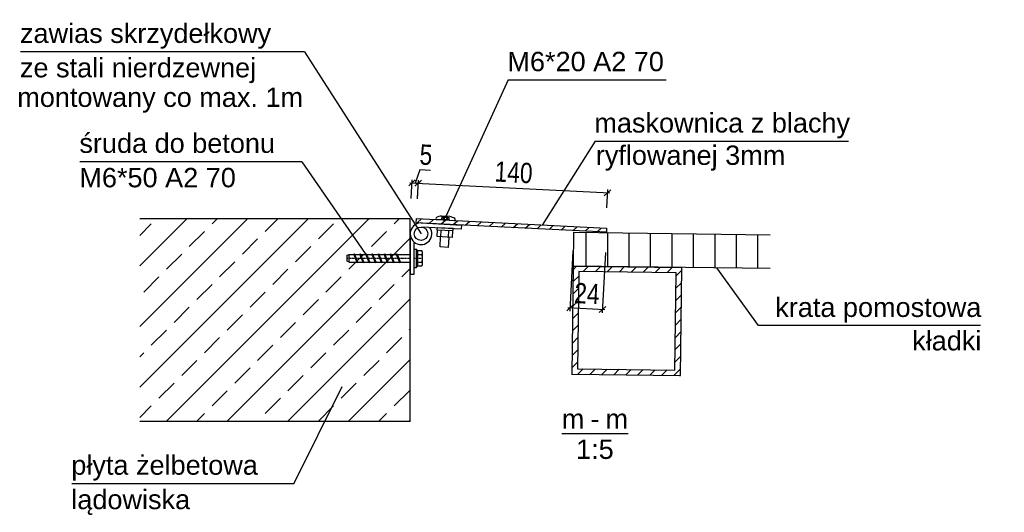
# Model space of a CAD drawing. Header units: millimetres. Extents: x 1838 to 190192, y -28 to 11710.
# Tile 2 of 80: x 7119 to 7847, y -28 to 337. Entities that reach past the tile are written whole.
import ezdxf

# ---------------------------------------------------------------- set-up
doc = ezdxf.new("R2010")
doc.units = ezdxf.units.MM
for name, pattern in [('center', [0.85, 0.4, -0.2, 0.05, -0.2]), ('HIDDEN', [2.38125, 1.5875, -0.79375]), ('phl_thick', [0])]:
    doc.linetypes.add(name, pattern=pattern)
doc.layers.add('5', color=8, linetype='Continuous')
doc.layers.add('projection', color=7, linetype='Continuous')
doc.styles.add('Arial', font='ARIAL.TTF', dxfattribs={"height": 0.2})
doc.styles.add('TXTdo10', font='arial.ttf', dxfattribs={"width": 0.8, "height": 15})
doc.dimstyles.new('R1DO10', dxfattribs={"dimscale": 0.5, "dimtxt": 15, "dimasz": 9.333333, "dimexe": 4.666667, "dimexo": 30, "dimgap": 0.09, "dimtad": 0, "dimdec": 0, "dimdsep": 46, "dimtxsty": 'TXTdo10', "dimblk1": 'OBLIQUE', "dimblk2": 'OBLIQUE', "dimsah": 1, "dimcen": 0, "dimdle": 3.333333, "dimclrt": 30, "dimadec": 1, "dimazin": 0, "dimtfac": 1, "dimtdec": 1, "dimtofl": 0, "dimtmove": 1, "dimatfit": 3, "dimfxl": 15, "dimtvp": 0.75, "dimtolj": 1, "dimtzin": 0, "dimarcsym": 1})

# ---------------------------------------------------------------- blocks, each defined once
blk = doc.blocks.new('Unknown-25 - 84440')
at = {"color": 5}
blk.add_line((5506.43, 41.25), (5555.41, 41.25), dxfattribs=at)
at = {"color": 5, "style": 'Arial'}
for s, height, p in [('m', 14.33, (5506.43, 45)), ('-', 14.33, (5527.59, 45)), ('m', 14.33, (5538.75, 45)), ('1:5', 14.326, (5517.01, 22.5))]:
    blk.add_text(s, height=height, dxfattribs=at).set_placement(p)
blk = doc.blocks.new('_Oblique')
at = {"color": 0, "linetype": 'ByBlock', "lineweight": -2}
blk.add_line((-0.5, -0.5), (0.5, 0.5), dxfattribs=at)
blk = doc.blocks.new('*D3786')
at = {"layer": '5', "color": 0, "lineweight": -2}
for p, q in [((7412.17, 215.94), (7555.53, 208.69)), ((7413.26, 204.58), (7413.95, 218.19)), ((7553.3, 197.5), (7553.98, 211.1))]:
    blk.add_line(p, q, dxfattribs=at)
at = {"layer": 'Defpoints', "color": 0}
for p in [(7553.87, 208.77), (7412.51, 189.6), (7552.54, 182.52)]:
    blk.add_point(p, dxfattribs=at)
at = {"layer": '5', "color": 0, "lineweight": -2, "xscale": 4.666666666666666, "yscale": 4.666666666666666, "zscale": 4.666666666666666}
for p, rotation in [((7413.83, 215.86), 177.1038687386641), ((7553.87, 208.77), 357.1038687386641)]:
    blk.add_blockref('_Oblique', p, dxfattribs=dict(at, rotation=rotation))
at = {"layer": '5', "color": 30, "insert": (7484.43, 223.79), "char_height": 15, "attachment_point": 5, "rotation": 357.10387, "style": 'TXTdo10'}
blk.add_mtext('\\A1;140', dxfattribs=at)
blk = doc.blocks.new('*D3787')
at = {"layer": '5', "color": 0, "lineweight": -2}
for p, q in [((7415.02, 225.74), (7411.54, 215.97)), ((7423.05, 225.33), (7415.02, 225.74)), ((7408.67, 204.58), (7409.37, 218.42)), ((7407.58, 216.17), (7415.5, 215.77)), ((7413.25, 204.35), (7413.95, 218.19))]:
    blk.add_line(p, q, dxfattribs=at)
at = {"layer": 'Defpoints', "color": 0}
for p in [(7413.83, 215.86), (7407.91, 189.6), (7412.49, 189.37)]:
    blk.add_point(p, dxfattribs=at)
at = {"layer": '5', "color": 0, "lineweight": -2, "xscale": 4.666666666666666, "yscale": 4.666666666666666, "zscale": 4.666666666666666}
for p, rotation in [((7409.25, 216.09), 177.1048338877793), ((7413.83, 215.86), 357.1048338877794)]:
    blk.add_blockref('_Oblique', p, dxfattribs=dict(at, rotation=rotation))
at = {"layer": '5', "color": 30, "insert": (7419.6, 236.81), "char_height": 15, "attachment_point": 5, "rotation": 357.10483, "style": 'TXTdo10'}
blk.add_mtext('\\A1;5', dxfattribs=at)
blk = doc.blocks.new('*D3788')
at = {"layer": '5', "color": 0, "lineweight": -2}
for p, q in [((7528.21, 165.72), (7525.95, 121.19)), ((7552.2, 164.51), (7549.94, 119.98)), ((7551.73, 122.22), (7524.41, 123.61))]:
    blk.add_line(p, q, dxfattribs=at)
at = {"layer": 'Defpoints', "color": 0}
for p in [(7528.96, 180.71), (7552.95, 179.49), (7526.07, 123.52)]:
    blk.add_point(p, dxfattribs=at)
at = {"layer": '5', "color": 0, "lineweight": -2, "xscale": 4.666666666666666, "yscale": 4.666666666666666, "zscale": 4.666666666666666}
for p, rotation in [((7526.07, 123.52), 177.1038826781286), ((7550.06, 122.31), 357.1038826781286)]:
    blk.add_blockref('_Oblique', p, dxfattribs=dict(at, rotation=rotation))
at = {"layer": '5', "color": 30, "insert": (7538.64, 134.2), "char_height": 15, "attachment_point": 5, "rotation": 357.10388, "style": 'TXTdo10'}
blk.add_mtext('\\A1;24', dxfattribs=at)

msp = doc.modelspace()

# ---------------------------------------------------------------- hatches: boundary and pattern name
h = msp.add_hatch()
h.set_pattern_fill('ANSI33', color=6, scale=5, style=0)
h.set_pattern_definition([(45, (2013.566, -10.664), (-22.45064, 22.45064), []), (45, (2036.017, -10.664), (-22.45064, 22.45064), [15.875, -7.9375])])
h.paths.add_polyline_path([(7207.91, 39.55), (7207.91, 189.55), (7407.91, 189.55), (7407.91, 39.55)])
h = msp.add_hatch()
h.set_pattern_fill('ANSI31', color=6, scale=2, angle=357.80931, style=0)
h.set_pattern_definition([(42.80931, (2009.6325, 201.493), (-4.3152096, 4.658483), [])])
h.paths.add_polyline_path([(7553.18, 182.48), (7412.51, 189.6), (7412.35, 186.6), (7553.03, 179.49)])
h = msp.add_hatch()
h.set_pattern_fill('ANSI31', color=6, scale=5, angle=45, style=0)
h.set_pattern_definition([(90, (2013.566, -10.664), (-15.875, 1e-15), [])])
h.paths.add_polyline_path([(7674.01, 152.76), (7674.01, 177.76), (7528.95, 179.55), (7528.64, 154.55)])
h = msp.add_hatch()
h.set_pattern_fill('ANSI31', color=6, scale=2, style=0)
h.set_pattern_definition([(45, (2013.5665, -10.6644), (-4.490128, 4.490128), [])])
h.paths.add_polyline_path([(7608.6, 153.57), (7528.6, 154.55), (7527.62, 74.56), (7607.61, 73.57)])
h.paths.add_polyline_path([(7531.67, 78.51), (7532.55, 150.5), (7604.55, 149.62), (7603.66, 77.62)])

# ---------------------------------------------------------------- linework, layer by layer
at = {"color": 136}
for p, q in [((7329.73, 312.97), (7119.81, 312.97)), ((7329.73, 312.97), (7415.91, 178.43)), ((7480.4, 292.28), (7434.21, 191.28)), ((7480.4, 292.28), (7597.14, 292.28)), ((7544.69, 246.91), (7505.4, 184.9)), ((7544.69, 246.91), (7732.03, 246.91)), ((7327.82, 231.62), (7163.76, 231.62)), ((7327.82, 231.62), (7376.93, 160.51)), ((7437.33, 191.08), (7431.09, 191.48)), ((7440.76, 188.09), (7427.32, 188.93)), ((7430.67, 176.17), (7430.92, 181.16)), ((7436.14, 175.89), (7436.4, 180.88)), ((7665.55, 110.46), (7634.66, 153.25)), ((7829.62, 110.46), (7665.55, 110.46)), ((7321.85, -6.51), (7357.66, 65.49)), ((7321.85, -6.51), (7157.79, -6.51))]:
    msp.add_line(p, q, dxfattribs=at)
for p, q in [((7407.91, 189.55), (7207.91, 189.55)), ((7407.91, 39.55), (7407.91, 189.55)), ((7407.91, 39.55), (7207.91, 39.55))]:
    msp.add_line(p, q)
at = {"color": 136, "linetype": 'HIDDEN'}
for p, q in [((7431.4, 189.27), (7431.54, 191.45)), ((7432.54, 189.2), (7432.67, 191.38)), ((7433.24, 189.15), (7433.38, 191.33)), ((7434.9, 189.05), (7435.04, 191.23)), ((7435.61, 189.01), (7435.75, 191.18)), ((7436.74, 188.93), (7436.88, 191.11))]:
    msp.add_line(p, q, dxfattribs=at)
at = {"color": 7}
for p, q in [((7528.64, 154.55), (7528.95, 179.55)), ((7528.95, 179.55), (7674.01, 177.76)), ((7527.62, 74.56), (7528.6, 154.55)), ((7528.6, 154.55), (7608.6, 153.57)), ((7674.01, 152.76), (7528.64, 154.55)), ((7608.6, 153.57), (7607.61, 73.57)), ((7532.55, 150.5), (7531.67, 78.51)), ((7604.55, 149.62), (7532.55, 150.5)), ((7603.66, 77.62), (7604.55, 149.62)), ((7527.62, 74.11), (7527.62, 74.56)), ((7527.62, 74.56), (7607.61, 73.57)), ((7531.67, 78.51), (7603.66, 77.62)), ((7607.61, 73.13), (7607.61, 73.57))]:
    msp.add_line(p, q, dxfattribs=at)
msp.add_lwpolyline([(7552.95, 179.49), (7412.35, 186.6), (7412.51, 189.6), (7553.11, 182.49)], close=True, dxfattribs=at)
at = {"color": 136}
for points in [[(7415.91, 186.43), (7445.87, 184.91), (7445.72, 181.91), (7416.48, 183.39)], [(7407.91, 178.43), (7407.91, 148.43), (7410.91, 148.43), (7410.91, 172.18)], [(7439.14, 180.74), (7438.88, 175.75), (7427.93, 176.3), (7428.18, 181.3)], [(7436.4, 175.88), (7436.02, 168.36), (7430.43, 168.64), (7430.03, 168.66), (7430.41, 176.18)]]:
    msp.add_lwpolyline(points, dxfattribs=at)
msp.add_lwpolyline([(7427.67, 181.32), (7439.65, 180.72), (7439.73, 182.22), (7427.74, 182.82)], close=True, dxfattribs=at)
msp.add_circle((7415.91, 178.43), 5, dxfattribs=at)
for centre, radius, start, end in [((7428.12, 189.66), 1.14, 144.21841, 214.88762), ((7427.6, 190.03), 0.502, 117.24678, 144.21841), ((7431.55, 182.37), 9.12, 92.88276, 117.24678), ((7435.74, 182.11), 9.12, 55.55682, 79.92084), ((7440.61, 189.21), 0.502, 28.58519, 55.55682), ((7440.05, 188.91), 1.14, 317.91597, 28.58519), ((7415.91, 178.43), 8, 84.20775, 35.69238), ((7427.33, 189.11), 0.173, 214.88762, 266.4018), ((7440.77, 188.26), 0.173, 266.4018, 317.91597)]:
    msp.add_arc(centre, radius, start, end, dxfattribs=at)
at = {"color": 136, "linetype": 'HIDDEN'}
for centre, radius, start, end in [((7432.17, 192.43), 1.63, 245.99282, 286.81078), ((7432.96, 190.25), 0.701, 56.90026, 117.29061), ((7434.33, 193.14), 2.5, 246.95494, 285.84866), ((7435.32, 190.1), 0.701, 55.51299, 115.90334), ((7436.38, 192.17), 1.63, 245.99282, 286.81078), ((7432.07, 190.76), 1.63, 245.99282, 286.81078), ((7432.86, 188.58), 0.701, 56.90026, 117.29061), ((7434.22, 191.47), 2.5, 246.95494, 285.84866), ((7435.21, 188.43), 0.701, 55.51299, 115.90334), ((7436.27, 190.49), 1.63, 245.99282, 286.81078)]:
    msp.add_arc(centre, radius, start, end, dxfattribs=at)
at = {"layer": '5', "color": 136, "linetype": 'center'}
for p, q in [((7361.41, 160.3), (7407.91, 160.3)), ((7410.91, 160.3), (7417.13, 160.3))]:
    msp.add_line(p, q, dxfattribs=at)
at = {"layer": 'projection', "color": 136, "linetype": 'phl_thick'}
for p, q in [((7361.41, 162.52), (7362.91, 163.12)), ((7361.41, 158.09), (7361.41, 162.52)), ((7362.91, 163.12), (7366.27, 163.12)), ((7362.91, 157.49), (7362.91, 163.12)), ((7366.14, 163.43), (7366.67, 163.64)), ((7368.67, 157.17), (7366.14, 163.43)), ((7369.19, 157.38), (7366.67, 163.64)), ((7366.88, 163.12), (7370.77, 163.12)), ((7370.64, 163.43), (7371.17, 163.64)), ((7373.17, 157.17), (7370.64, 163.43)), ((7373.69, 157.38), (7371.17, 163.64)), ((7371.38, 163.12), (7375.27, 163.12)), ((7375.14, 163.43), (7375.67, 163.64)), ((7375.14, 163.43), (7375.67, 163.64)), ((7377.67, 157.17), (7375.14, 163.43)), ((7377.67, 157.17), (7375.14, 163.43)), ((7375.88, 163.12), (7375.27, 163.12)), ((7378.19, 157.38), (7375.67, 163.64)), ((7378.19, 157.38), (7375.67, 163.64)), ((7375.88, 163.12), (7379.77, 163.12)), ((7379.64, 163.43), (7380.17, 163.64)), ((7382.17, 157.17), (7379.64, 163.43)), ((7382.69, 157.38), (7380.17, 163.64)), ((7380.38, 163.12), (7384.27, 163.12)), ((7384.14, 163.43), (7384.67, 163.64)), ((7386.67, 157.17), (7384.14, 163.43)), ((7387.19, 157.38), (7384.67, 163.64)), ((7384.88, 163.12), (7388.77, 163.12)), ((7388.64, 163.43), (7389.17, 163.64)), ((7391.17, 157.17), (7388.64, 163.43)), ((7391.69, 157.38), (7389.17, 163.64)), ((7389.38, 163.12), (7393.27, 163.12)), ((7393.14, 163.43), (7393.67, 163.64)), ((7395.67, 157.17), (7393.14, 163.43)), ((7396.19, 157.38), (7393.67, 163.64)), ((7393.88, 163.12), (7397.77, 163.12)), ((7397.64, 163.43), (7398.17, 163.64)), ((7400.17, 157.17), (7397.64, 163.43)), ((7400.69, 157.38), (7398.17, 163.64)), ((7398.38, 163.12), (7407.91, 163.12)), ((7410.91, 167.05), (7412.56, 167.05)), ((7410.91, 153.55), (7410.91, 167.05)), ((7413.22, 165.93), (7412.56, 167.05)), ((7412.56, 153.55), (7412.56, 167.05)), ((7413.32, 165.75), (7413.22, 165.93)), ((7413.22, 165.93), (7416.38, 165.93)), ((7413.22, 163.12), (7413.32, 163.3)), ((7413.32, 162.76), (7413.22, 163.12)), ((7413.22, 163.12), (7416.38, 163.12)), ((7413.41, 165.57), (7413.32, 165.75)), ((7413.32, 163.3), (7413.41, 163.48)), ((7413.4, 162.43), (7413.32, 162.76)), ((7413.47, 162.1), (7413.4, 162.43)), ((7413.48, 165.4), (7413.41, 165.57)), ((7413.41, 163.48), (7413.48, 163.65)), ((7413.53, 161.79), (7413.47, 162.1)), ((7413.54, 165.23), (7413.48, 165.4)), ((7413.48, 163.65), (7413.54, 163.82)), ((7413.58, 161.48), (7413.53, 161.79)), ((7413.59, 165.07), (7413.54, 165.23)), ((7413.54, 163.82), (7413.59, 163.98)), ((7413.62, 161.18), (7413.58, 161.48)), ((7413.63, 164.91), (7413.59, 165.07)), ((7413.59, 163.98), (7413.63, 164.14)), ((7413.64, 160.89), (7413.62, 161.18)), ((7413.65, 164.76), (7413.63, 164.91)), ((7413.63, 164.14), (7413.65, 164.29)), ((7413.66, 160.59), (7413.64, 160.89)), ((7413.66, 164.6), (7413.65, 164.76)), ((7413.65, 164.29), (7413.66, 164.45)), ((7413.66, 164.45), (7413.66, 164.6)), ((7413.66, 160.3), (7413.66, 160.59)), ((7413.66, 160.01), (7413.66, 160.3)), ((7416.52, 165.78), (7416.38, 165.93)), ((7417.13, 165.18), (7416.38, 165.93)), ((7416.38, 163.12), (7416.52, 163.26)), ((7416.52, 162.82), (7416.38, 163.12)), ((7416.65, 165.64), (7416.52, 165.78)), ((7416.52, 163.26), (7416.65, 163.41)), ((7416.65, 162.53), (7416.52, 162.82)), ((7416.76, 165.5), (7416.65, 165.64)), ((7416.65, 163.41), (7416.76, 163.55)), ((7416.76, 162.25), (7416.65, 162.53)), ((7416.86, 165.36), (7416.76, 165.5)), ((7416.76, 163.55), (7416.86, 163.69)), ((7416.86, 161.97), (7416.76, 162.25)), ((7416.94, 165.22), (7416.86, 165.36)), ((7416.86, 163.69), (7416.94, 163.83)), ((7416.94, 161.69), (7416.86, 161.97)), ((7417.01, 165.08), (7416.94, 165.22)), ((7416.94, 163.83), (7417.01, 163.97)), ((7417.01, 161.42), (7416.94, 161.69)), ((7417.06, 164.94), (7417.01, 165.08)), ((7417.01, 163.97), (7417.06, 164.1)), ((7417.06, 161.14), (7417.01, 161.42)), ((7417.1, 164.81), (7417.06, 164.94)), ((7417.06, 164.1), (7417.1, 164.24)), ((7417.1, 160.87), (7417.06, 161.14)), ((7417.13, 164.67), (7417.1, 164.81)), ((7417.1, 164.24), (7417.13, 164.38)), ((7417.13, 160.59), (7417.1, 160.87)), ((7417.13, 155.43), (7417.13, 165.18)), ((7417.13, 164.52), (7417.13, 164.67)), ((7417.13, 164.38), (7417.13, 164.52)), ((7417.13, 160.3), (7417.13, 160.59)), ((7417.13, 160.02), (7417.13, 160.3)), ((7362.91, 157.49), (7361.41, 158.09)), ((7362.91, 157.49), (7368.54, 157.49)), ((7368.67, 157.17), (7369.19, 157.38)), ((7369.15, 157.49), (7373.04, 157.49)), ((7373.17, 157.17), (7373.69, 157.38)), ((7373.65, 157.49), (7377.54, 157.49)), ((7378.15, 157.49), (7377.54, 157.49)), ((7377.67, 157.17), (7378.19, 157.38)), ((7377.67, 157.17), (7378.19, 157.38)), ((7378.15, 157.49), (7382.04, 157.49)), ((7382.17, 157.17), (7382.69, 157.38)), ((7382.65, 157.49), (7386.54, 157.49)), ((7386.67, 157.17), (7387.19, 157.38)), ((7387.15, 157.49), (7391.04, 157.49)), ((7391.17, 157.17), (7391.69, 157.38)), ((7391.65, 157.49), (7395.54, 157.49)), ((7395.67, 157.17), (7396.19, 157.38)), ((7396.15, 157.49), (7400.04, 157.49)), ((7400.17, 157.17), (7400.69, 157.38)), ((7400.65, 157.49), (7407.91, 157.49)), ((7410.91, 153.55), (7412.56, 153.55)), ((7412.56, 153.55), (7413.22, 154.67)), ((7413.22, 157.49), (7413.32, 157.84)), ((7413.32, 157.3), (7413.22, 157.49)), ((7413.22, 157.49), (7416.38, 157.49)), ((7413.22, 154.67), (7413.32, 154.86)), ((7413.22, 154.67), (7416.38, 154.67)), ((7413.32, 157.84), (7413.4, 158.18)), ((7413.41, 157.12), (7413.32, 157.3)), ((7413.32, 154.86), (7413.41, 155.04)), ((7413.4, 158.18), (7413.47, 158.5)), ((7413.48, 156.95), (7413.41, 157.12)), ((7413.41, 155.04), (7413.48, 155.21)), ((7413.47, 158.5), (7413.53, 158.82)), ((7413.54, 156.79), (7413.48, 156.95)), ((7413.48, 155.21), (7413.54, 155.37)), ((7413.53, 158.82), (7413.58, 159.12)), ((7413.59, 156.63), (7413.54, 156.79)), ((7413.54, 155.37), (7413.59, 155.54)), ((7413.58, 159.12), (7413.62, 159.42)), ((7413.63, 156.47), (7413.59, 156.63)), ((7413.59, 155.54), (7413.63, 155.69)), ((7413.62, 159.42), (7413.64, 159.72)), ((7413.65, 156.31), (7413.63, 156.47)), ((7413.63, 155.69), (7413.65, 155.85)), ((7413.64, 159.72), (7413.66, 160.01)), ((7413.66, 156.16), (7413.65, 156.31)), ((7413.65, 155.85), (7413.66, 156)), ((7413.66, 156), (7413.66, 156.16)), ((7416.38, 157.49), (7416.52, 157.78)), ((7416.52, 157.34), (7416.38, 157.49)), ((7416.38, 154.67), (7417.13, 155.43)), ((7416.38, 154.67), (7416.52, 154.82)), ((7416.52, 157.78), (7416.65, 158.07)), ((7416.65, 157.2), (7416.52, 157.34)), ((7416.52, 154.82), (7416.65, 154.96)), ((7416.65, 158.07), (7416.76, 158.35)), ((7416.76, 157.06), (7416.65, 157.2)), ((7416.65, 154.96), (7416.76, 155.11)), ((7416.76, 158.35), (7416.86, 158.63)), ((7416.86, 156.92), (7416.76, 157.06)), ((7416.76, 155.11), (7416.86, 155.25)), ((7416.86, 158.63), (7416.94, 158.91)), ((7416.94, 156.78), (7416.86, 156.92)), ((7416.86, 155.25), (7416.94, 155.38)), ((7416.94, 158.91), (7417.01, 159.19)), ((7417.01, 156.64), (7416.94, 156.78)), ((7416.94, 155.38), (7417.01, 155.52)), ((7417.01, 159.19), (7417.06, 159.46)), ((7417.06, 156.5), (7417.01, 156.64)), ((7417.01, 155.52), (7417.06, 155.66)), ((7417.06, 159.46), (7417.1, 159.74)), ((7417.1, 156.36), (7417.06, 156.5)), ((7417.06, 155.66), (7417.1, 155.8)), ((7417.1, 159.74), (7417.13, 160.02)), ((7417.13, 156.22), (7417.1, 156.36)), ((7417.1, 155.8), (7417.13, 155.94)), ((7417.13, 156.08), (7417.13, 156.22)), ((7417.13, 155.94), (7417.13, 156.08))]:
    msp.add_line(p, q, dxfattribs=at)

# ---------------------------------------------------------------- block references
msp.add_blockref('Unknown-25 - 84440', (2013.57, -10.66))

# ---------------------------------------------------------------- texts
at = {"color": 30, "style": 'Arial'}
for s, height, p in [('zawias skrzydełkowy', 14.3262, (7119.4, 319.62)), ('M6*20 A2 70', 14.3262, (7479.8, 298.69)), ('ze stali nierdzewnej', 14.3262, (7119.38, 294.16)), ('montowany co max. 1m', 14.3262, (7117.4, 272.28)), ('maskownica z blachy', 14.3262, (7544.08, 253.33)), ('śruda do betonu', 14.3262, (7163.34, 238.27)), ('ryflowanej 3mm', 14.3262, (7545.16, 229.39)), ('M6*50 A2 70', 14.3262, (7163.32, 212.81)), ('krata pomostowa', 14.3262, (7677.83, 116.88)), ('kładki', 14.326, (7779.06, 92.14)), ('płyta żelbetowa', 14.3262, (7157.37, 0.14)), ('lądowiska', 14.326, (7157.35, -25.32))]:
    msp.add_text(s, height=height, dxfattribs=at).set_placement(p)

# ---------------------------------------------------------------- dimensions: what is measured, and where the dimension line sits
at = {"layer": '5'}
for p1, p2, distance, picture, middle in [((7407.91, 189.6), (7412.49, 189.37), 26.52, '*D3787', (7415.63, 237.01)), ((7412.51, 189.6), (7552.54, 182.52), 26.29, '*D3786', (7484.43, 223.79)), ((7552.95, 179.49), (7528.96, 180.71), 57.26, '*D3788', (7538.64, 134.2))]:
    dim = msp.add_aligned_dim(p1=p1, p2=p2, distance=distance, dimstyle='R1DO10', override={"dimblk1": 'Oblique', "dimblk2": 'Oblique'}, dxfattribs=at)
    dim.commit()
    dim.dimension.update_dxf_attribs({"geometry": picture, "text_midpoint": middle})

doc.saveas('drawing.dxf')
